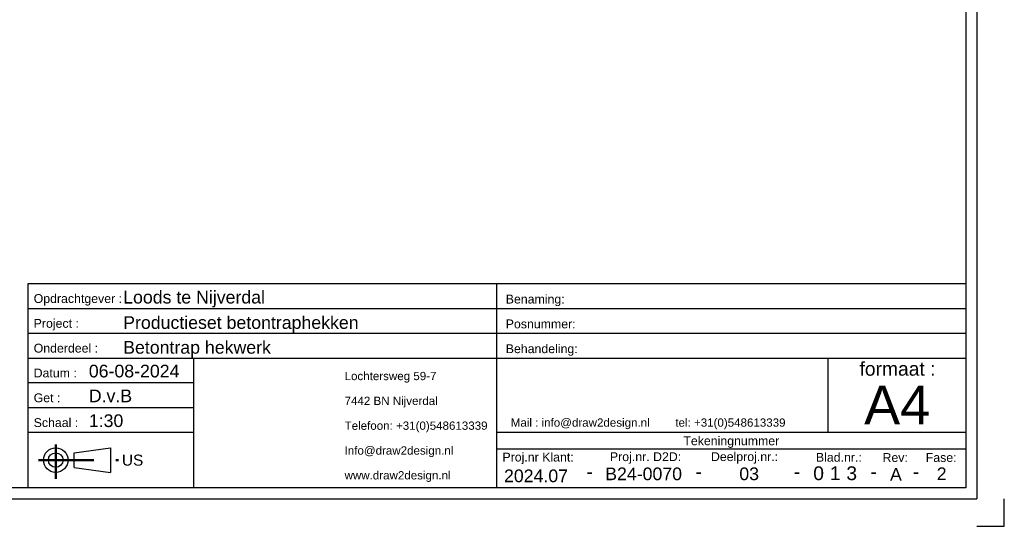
# Model space of a CAD drawing. Header units: millimetres. Extents: x -961 to -664, y 2222 to 2432.
# Tile 9 of 12: x -842 to -664, y 2222 to 2314. Entities that reach past the tile are written whole.
import ezdxf
from ezdxf.enums import TextEntityAlignment as Align

# ---------------------------------------------------------------- set-up
doc = ezdxf.new("R2010")
doc.units = ezdxf.units.MM
doc.linetypes.add('STRICHPUNKT2', pattern=[18.5, 10, -4, 0.5, -4])
doc.layers.get('0').update_dxf_attribs({"linetype": 'CONTINUOUS'})
doc.layers.add('LE_ALL', color=7, linetype='CONTINUOUS', lineweight=50)
doc.layers.add('TXT_ALL', color=7, linetype='CONTINUOUS')
doc.layers.add('TXT_YELLOW', color=2, linetype='CONTINUOUS')
doc.styles.add('ARIAL', font='arial.ttf')

# ---------------------------------------------------------------- blocks, each defined once
blk = doc.blocks.new('TFIELD_00004', base_point=(-688.96, 2243.72))
at = {"layer": 'TXT_YELLOW', "style": 'ARIAL'}
blk.add_text('A4', height=7, dxfattribs=at).set_placement((-688.96, 2243.72), align=Align.MIDDLE_LEFT)
blk = doc.blocks.new('FLEX_00003', base_point=(-683.05, 2238.72))
blk.add_blockref('TFIELD_00004', (-688.96, 2243.72))
blk = doc.blocks.new('TFIELD_00007', base_point=(-753.04, 2240.53))
at = {"layer": 'TXT_YELLOW', "style": 'ARIAL'}
blk.add_text('Mail : info@draw2design.nl        tel: +31(0)548613339', height=1.5, dxfattribs=at).set_placement((-753.04, 2240.53), align=Align.MIDDLE_LEFT)
blk = doc.blocks.new('FLEX_00006', base_point=(-753.04, 2239.29))
blk.add_blockref('TFIELD_00007', (-753.04, 2240.53))
blk = doc.blocks.new('DRAW2DESIGNLOGO_00005', base_point=(-753.12, 2242.21))
blk.add_blockref('FLEX_00006', (-753.04, 2239.29))
blk = doc.blocks.new('TFIELD_00011', base_point=(-823.55, 2233.72))
at = {"layer": 'TXT_YELLOW', "style": 'ARIAL'}
blk.add_text('US', height=2, dxfattribs=at).set_placement((-823.55, 2233.72), align=Align.MIDDLE_LEFT)
blk = doc.blocks.new('FLEX_00010', base_point=(-823.55, 2233.72))
blk.add_blockref('TFIELD_00011', (-823.55, 2233.72))
blk = doc.blocks.new('US_00009', base_point=(-834.22, 2233.72))
blk.add_line((-832.19, 2232.38), (-825.63, 2231.5))
blk.add_lwpolyline([(-832.19, 2232.38), (-832.19, 2235.05), (-825.63, 2235.94), (-825.63, 2231.5)])
for radius in [2.22, 1.33]:
    blk.add_circle((-835.55, 2233.72), radius)
at = {"layer": 'LE_ALL', "color": 1, "linetype": 'STRICHPUNKT2'}
for p, q in [((-835.55, 2236.53), (-835.55, 2230.31)), ((-838.65, 2233.72), (-823.78, 2233.72))]:
    blk.add_line(p, q, dxfattribs=at)
blk.add_blockref('FLEX_00010', (-823.55, 2233.72))
blk = doc.blocks.new('TFIELD_00014', base_point=(-783.17, 2230.97))
at = {"layer": 'TXT_YELLOW', "style": 'ARIAL'}
for s, p in [('Lochtersweg 59-7', (-783.17, 2248.97)), ('7442 BN Nijverdal', (-783.17, 2244.47)), ('Telefoon: +31(0)548613339', (-783.17, 2239.97)), ('Info@draw2design.nl', (-783.17, 2235.47)), ('www.draw2design.nl', (-783.17, 2230.97))]:
    blk.add_text(s, height=1.5, dxfattribs=at).set_placement(p, align=Align.MIDDLE_LEFT)
blk = doc.blocks.new('FLEX_00013', base_point=(-770.36, 2228.72))
blk.add_blockref('TFIELD_00014', (-783.17, 2230.97))
blk = doc.blocks.new('D2D_00012', base_point=(-810.3, 2230.57))
blk.add_blockref('FLEX_00013', (-770.36, 2228.72))
blk = doc.blocks.new('SCHRIFE_00016', base_point=(-829.55, 2248.72))
for p, q in [((-840.55, 2265.72), (-755.55, 2265.72)), ((-755.55, 2265.72), (-670.55, 2265.72)), ((-755.55, 2228.72), (-755.55, 2265.72)), ((-670.55, 2265.72), (-670.55, 2228.72)), ((-840.55, 2261.22), (-755.55, 2261.22)), ((-755.55, 2261.22), (-670.55, 2261.22)), ((-840.55, 2256.72), (-755.55, 2256.72)), ((-755.55, 2256.72), (-670.55, 2256.72)), ((-840.55, 2252.22), (-670.55, 2252.22)), ((-810.55, 2252.22), (-810.55, 2228.72)), ((-695.55, 2252.22), (-695.55, 2238.72)), ((-810.55, 2247.72), (-840.55, 2247.72)), ((-810.55, 2243.22), (-840.55, 2243.22)), ((-810.55, 2238.72), (-840.55, 2238.72)), ((-670.55, 2238.72), (-755.55, 2238.72)), ((-670.55, 2235.72), (-755.55, 2235.72))]:
    blk.add_line(p, q)
blk.add_lwpolyline([(-670.55, 2228.72), (-840.55, 2228.72), (-840.55, 2265.72)])
at = {"layer": 'TXT_YELLOW', "style": 'ARIAL'}
for s, p in [('Loods te Nijverdal', (-823.32, 2262.12)), ('Productieset betontraphekken', (-823.32, 2257.52)), ('Betontrap hekwerk', (-823.32, 2253.02)), ('06-08-2024', (-829.55, 2248.72)), ('D.v.B', (-829.55, 2244.22)), ('1:30', (-829.55, 2239.72))]:
    blk.add_text(s, height=2.3, dxfattribs=at).set_placement(p)
for s, height, p in [('2024.07', 2.3, (-748.46, 2229.72)), ('B24-0070', 2.3, (-728.95, 2230.08)), ('03', 2.3, (-709.81, 2230.09)), ('A', 2.3, (-683.2, 2229.99)), ('2', 2.3, (-674.91, 2230.09)), ('-', 2.5, (-738.72, 2230.38)), ('-', 2.5, (-718.98, 2230.38)), ('-', 2.5, (-701.15, 2230.38)), ('-', 2.5, (-687.21, 2230.38)), ('-', 2.5, (-679.55, 2230.38))]:
    blk.add_text(s, height=height, dxfattribs=at).set_placement(p, align=Align.CENTER)
blk = doc.blocks.new('TFIELD_00020', base_point=(-692.19, 2231.34))
at = {"layer": 'TXT_ALL', "style": 'ARIAL'}
blk.add_text('3', height=2.5, dxfattribs=at).set_placement((-692.19, 2231.34), align=Align.MIDDLE_LEFT)
blk = doc.blocks.new('3_00019')
blk.add_blockref('TFIELD_00020', (-692.19, 2231.34))
blk = doc.blocks.new('TELLER1_00018')
blk.add_blockref('3_00019', (0, 0))
blk = doc.blocks.new('TFIELD_00023', base_point=(-695.19, 2231.34))
at = {"layer": 'TXT_ALL', "style": 'ARIAL'}
blk.add_text('1', height=2.5, dxfattribs=at).set_placement((-695.19, 2231.34), align=Align.MIDDLE_LEFT)
blk = doc.blocks.new('1_00022')
blk.add_blockref('TFIELD_00023', (-695.19, 2231.34))
blk = doc.blocks.new('TELLER2_00021')
blk.add_blockref('1_00022', (0, 0))
blk = doc.blocks.new('TFIELD_00026', base_point=(-698.19, 2231.34))
at = {"layer": 'TXT_ALL', "style": 'ARIAL'}
blk.add_text('0', height=2.5, dxfattribs=at).set_placement((-698.19, 2231.34), align=Align.MIDDLE_LEFT)
blk = doc.blocks.new('0_00025')
blk.add_blockref('TFIELD_00026', (-698.19, 2231.34))
blk = doc.blocks.new('TELLER3_00024')
blk.add_blockref('0_00025', (0, 0))
blk = doc.blocks.new('NL_00027', base_point=(-839.55, 2262.22))
at = {"layer": 'TXT_ALL', "color": 1, "style": 'ARIAL'}
blk.add_text('Tekeningnummer', height=1.6, dxfattribs=at).set_placement((-713.05, 2237.22), align=Align.MIDDLE_CENTER)
at = {"layer": 'TXT_YELLOW', "style": 'ARIAL'}
for s, p in [('Opdrachtgever :', (-839.55, 2262.22)), ('Benaming:', (-753.95, 2262.12)), ('Project :', (-839.55, 2257.72)), ('Posnummer:', (-753.95, 2257.62)), ('Onderdeel :', (-839.55, 2253.22)), ('Behandeling:', (-753.95, 2253.12)), ('Datum :', (-839.55, 2248.72)), ('Get :', (-839.55, 2244.22)), ('Schaal :', (-839.55, 2239.72)), ('Deelproj.nr.:', (-716.74, 2233.55)), ('Proj.nr Klant:', (-754.55, 2233.47)), ('Proj.nr. D2D:', (-735.06, 2233.54)), ('Blad.nr.:', (-697.71, 2233.43)), ('Rev:', (-685.63, 2233.39)), ('Fase:', (-677.79, 2233.39))]:
    blk.add_text(s, height=1.6, dxfattribs=at).set_placement(p)
blk.add_text('formaat :', height=2.5, dxfattribs=at).set_placement((-682.92, 2249.03), align=Align.CENTER)
blk = doc.blocks.new('SCHRIFE_00015')
for name, p in [('SCHRIFE_00016', (-829.55, 2248.72)), ('NL_00027', (-839.55, 2262.22)), ('TELLER3_00024', (0, 0)), ('TELLER2_00021', (0, 0)), ('TELLER1_00018', (0, 0))]:
    blk.add_blockref(name, p)
blk = doc.blocks.new('DINA4Q_00002', base_point=(-670.55, 2424.72))
for p in [(-668.55, 2426.72), (-955.55, 2226.72)]:
    blk.add_line(p, (-668.55, 2226.72))
for points in [[(-670.55, 2424.72), (-670.55, 2228.72), (-953.55, 2228.72)], [(-668.55, 2221.72), (-663.55, 2221.72), (-663.55, 2226.72)]]:
    blk.add_lwpolyline(points)
for name, p in [('SCHRIFE_00015', (0, 0)), ('D2D_00012', (-810.3, 2230.57)), ('FLEX_00003', (-683.05, 2238.72)), ('DRAW2DESIGNLOGO_00005', (-753.12, 2242.21)), ('US_00009', (-834.22, 2233.72))]:
    blk.add_blockref(name, p)
blk = doc.blocks.new('_ZBL0014_00001')
blk.add_blockref('DINA4Q_00002', (-670.55, 2424.72))

msp = doc.modelspace()

# ---------------------------------------------------------------- block references
msp.add_blockref('_ZBL0014_00001', (0, 0))

doc.saveas('drawing.dxf')
